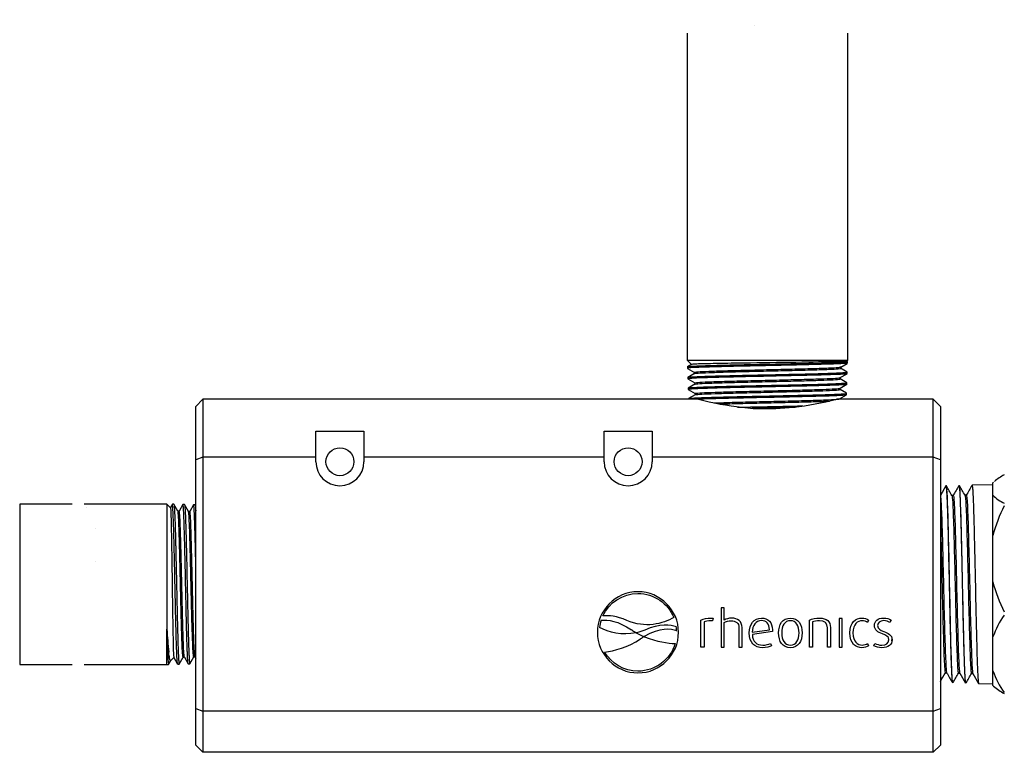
# Paper-space layout 'Blatt1' of a CAD drawing. Header units: millimetres. Extents: x 1 to 1549, y -85 to 184.
# Tile 5 of 9: x 655 to 819, y 23 to 145. Entities that reach past the tile are written whole.
import ezdxf

# ---------------------------------------------------------------- set-up
doc = ezdxf.new("R2010")
doc.units = ezdxf.units.MM
for name, color, linetype in [('1.25NPT_ADAPTER', 7, 'Continuous'), ('9157K45_STANDARD', 7, 'Continuous'), ('Default', 7, 'Continuous'), ('IFC-1N25-1N0-SRD', 7, 'Continuous')]:
    doc.layers.add(name, color=color, linetype=linetype)

# ---------------------------------------------------------------- blocks, each defined once
blk = doc.blocks.new('SE10')
at = {"layer": '1.25NPT_ADAPTER', "color": 7, "linetype": 'Continuous'}
for p, q in [((816.84, 67.4), (813.36, 67.31)), ((816.95, 67.81), (816.84, 67.7)), ((816.84, 67.7), (816.84, 67.7)), ((816.84, 67.28), (816.84, 67.7)), ((816.84, 66.04), (816.84, 67.28)), ((809, 67.2), (808.09, 65.62)), ((809.08, 67.2), (809, 67.19)), ((810.23, 65.6), (810, 65.6)), ((812.41, 65.66), (812.18, 65.66)), ((816.84, 65.63), (816.84, 66.04)), ((816.84, 58.92), (816.84, 65.63)), ((816.84, 57.37), (816.84, 58.92)), ((816.84, 52.75), (816.84, 57.37)), ((816.84, 51.2), (816.84, 52.75)), ((816.84, 42.05), (816.84, 51.2)), ((800.01, 41.4), (800.01, 41.61)), ((816.84, 40.91), (816.84, 42.05)), ((816.84, 37.53), (816.84, 40.91)), ((816.84, 36.4), (816.84, 37.53)), ((816.84, 33.94), (816.84, 36.4)), ((808.9, 36.07), (809.13, 36.07)), ((811.08, 36.01), (811.31, 36.01)), ((811.31, 36.02), (812.27, 34.36)), ((813.26, 35.96), (813.49, 35.96)), ((813.48, 35.97), (814.44, 34.31)), ((814.44, 34.31), (816.84, 34.25)), ((816.84, 33.94), (816.95, 33.83))]:
    blk.add_line(p, q, dxfattribs=at)
for centre, radius, start, end in [((821.89, 62.52), 7.23, 115.9157, 131.561), ((821.89, 62.52), 7.23, 133.1725, 134.3304), ((821.89, 70.8), 7.23, 225.6696, 244.0843), ((839.69, 53.05), 23.6, 152.6619, 165.5915), ((839.69, 57.07), 23.6, 194.4085, 207.3381), ((830.78, 37.09), 14.8, 144.52, 160.4314), ((830.78, 41.35), 14.8, 199.5686, 215.48), ((821.89, 39.12), 7.23, 226.8275, 244.0843)]:
    blk.add_arc(centre, radius, start, end, dxfattribs=at)
for points in [[(811.17, 67.25), (810.85, 66.7), (810.53, 66.14), (810.22, 65.59)], [(812.19, 65.64), (811.88, 66.18), (811.57, 66.71), (811.26, 67.25)], [(813.35, 67.3), (813.03, 66.75), (812.71, 66.19), (812.39, 65.64)], [(810.01, 65.59), (809.7, 66.12), (809.39, 66.65), (809.08, 67.19)], [(809.13, 36.08), (809.45, 35.53), (809.77, 34.98), (810.09, 34.42)], [(808.09, 34.64), (808.36, 35.12), (808.64, 35.59), (808.91, 36.07)], [(810.19, 34.47), (810.49, 34.99), (810.8, 35.51), (811.1, 36.03)], [(812.35, 34.37), (812.66, 34.91), (812.96, 35.44), (813.27, 35.97)]]:
    blk.add_open_spline(points, degree=3, dxfattribs=at)
for points, knots in [([(811.18, 67.25), (811.2, 67.25), (811.26, 67.06), (811.37, 65.29), (811.5, 60.85), (811.63, 55.36), (811.75, 49.68), (811.87, 44.13), (811.99, 39.36), (812.11, 35.91), (812.2, 34.54), (812.25, 34.37), (812.27, 34.37)], [0.74013926, 0.74013926, 0.74013926, 0.74013926, 0.74319376, 0.75269745, 0.76220323, 0.77013627, 0.77807079, 0.78600679, 0.79394429, 0.80187897, 0.80981511, 0.81293042, 0.81293042, 0.81293042, 0.81293042]), ([(812.34, 34.37), (812.31, 34.37), (812.23, 34.79), (812.1, 37.51), (811.94, 43.27), (811.79, 50.51), (811.63, 57.84), (811.48, 63.83), (811.35, 66.77), (811.27, 67.25), (811.24, 67.25)], [0.0484132, 0.0484132, 0.0484132, 0.0484132, 0.05465295, 0.06650513, 0.07840526, 0.09035331, 0.10234925, 0.11439303, 0.12648461, 0.13328623, 0.13328623, 0.13328623, 0.13328623]), ([(813.34, 67.29), (813.35, 67.31), (813.38, 67.32), (813.42, 67.07), (813.48, 66.42), (813.52, 65.53), (813.56, 64.52), (813.6, 63.45), (813.63, 62.41), (813.66, 61.44), (813.68, 60.58), (813.74, 58.28), (813.84, 53.91), (813.97, 47.32), (814.11, 41.26), (814.25, 36.64), (814.36, 34.61), (814.42, 34.31), (814.45, 34.31)], [0.88435842, 0.88435842, 0.88435842, 0.88435842, 0.88626705, 0.89001313, 0.8934444, 0.89656064, 0.89936164, 0.90184721, 0.90401717, 0.90587138, 0.90740972, 0.90863209, 0.91773371, 0.92683726, 0.93594274, 0.94505014, 0.95415947, 0.95849437, 0.95849437, 0.95849437, 0.95849437]), ([(809, 67.19), (809.03, 67.19), (809.11, 66.72), (809.23, 64.07), (809.37, 59.22), (809.49, 53.54), (809.61, 47.83), (809.73, 42.47), (809.85, 38.08), (809.97, 35.18), (810.05, 34.44), (810.09, 34.42), (810.09, 34.42)], [0.59496272, 0.59496272, 0.59496272, 0.59496272, 0.60105417, 0.61026893, 0.61948572, 0.62741819, 0.63535214, 0.64328754, 0.65122439, 0.65915835, 0.66709382, 0.66750446, 0.66750446, 0.66750446, 0.66750446]), ([(810.16, 34.42), (810.13, 34.42), (810.05, 34.95), (809.91, 38.23), (809.75, 44.84), (809.58, 52.82), (809.42, 60.39), (809.25, 65.82), (809.14, 67.18), (809.08, 67.2), (809.08, 67.2)], [0.21798873, 0.21798873, 0.21798873, 0.21798873, 0.22511284, 0.23782063, 0.25058422, 0.26340355, 0.27627853, 0.28920909, 0.30219516, 0.30247839, 0.30247839, 0.30247839, 0.30247839]), ([(810.01, 65.58), (810.05, 65.5), (810.09, 65.11), (810.19, 63.49), (810.24, 61.99), (810.36, 58.22), (810.41, 55.96), (810.53, 51.2), (810.58, 48.71), (810.7, 44.09), (810.75, 41.96), (810.87, 38.56), (810.92, 37.3), (811.01, 36.22), (811.05, 36.01), (811.08, 36.01)], [0.72121349, 0.72121349, 0.72121349, 0.72121349, 0.73005231, 0.73005231, 0.74232266, 0.74232266, 0.75459301, 0.75459301, 0.76686336, 0.76686336, 0.77913371, 0.77913371, 0.79140406, 0.79140406, 0.79858058, 0.79858058, 0.79858058, 0.79858058]), ([(810.23, 65.6), (810.28, 65.6), (810.32, 65.2), (810.43, 63.49), (810.48, 61.99), (810.6, 58.22), (810.65, 55.96), (810.77, 51.2), (810.82, 48.71), (810.94, 44.09), (810.99, 41.96), (811.11, 38.56), (811.16, 37.3), (811.25, 36.27), (811.28, 36.07), (811.31, 36.02)], [0.72471334, 0.72471334, 0.72471334, 0.72471334, 0.73459547, 0.73459547, 0.74665931, 0.74665931, 0.75872315, 0.75872315, 0.770787, 0.770787, 0.78285084, 0.78285084, 0.79491468, 0.79491468, 0.80107962, 0.80107962, 0.80107962, 0.80107962]), ([(812.19, 65.64), (812.24, 65.54), (812.29, 64.92), (812.4, 62.69), (812.46, 60.99), (812.57, 56.93), (812.63, 54.57), (812.74, 49.73), (812.8, 47.25), (812.91, 42.78), (812.97, 40.78), (813.08, 37.73), (813.14, 36.67), (813.21, 36.04), (813.24, 35.96), (813.26, 35.96)], [0.87827032, 0.87827032, 0.87827032, 0.87827032, 0.88956685, 0.88956685, 0.9018372, 0.9018372, 0.91410755, 0.91410755, 0.9263779, 0.9263779, 0.93864825, 0.93864825, 0.9509186, 0.9509186, 0.95562221, 0.95562221, 0.95562221, 0.95562221]), ([(812.41, 65.66), (812.41, 65.66), (812.41, 65.66), (812.47, 65.64), (812.52, 65.01), (812.64, 62.69), (812.69, 60.99), (812.81, 56.93), (812.86, 54.57), (812.98, 49.73), (813.03, 47.25), (813.15, 42.78), (813.2, 40.78), (813.32, 37.73), (813.37, 36.67), (813.45, 36.07), (813.47, 35.99), (813.48, 35.97)], [0.87913474, 0.87913474, 0.87913474, 0.87913474, 0.87936158, 0.87936158, 0.89142542, 0.89142542, 0.90348926, 0.90348926, 0.9155531, 0.9155531, 0.92761695, 0.92761695, 0.93968079, 0.93968079, 0.95174463, 0.95174463, 0.95557588, 0.95557588, 0.95557588, 0.95557588]), ([(808.09, 65.48), (808.11, 65.38), (808.13, 65.18), (808.21, 64.16), (808.27, 62.86), (808.38, 59.43), (808.44, 57.29), (808.55, 52.66), (808.61, 50.18), (808.72, 45.46), (808.78, 43.22), (808.89, 39.51), (808.95, 38.05), (809.05, 36.51), (809.09, 36.15), (809.13, 36.08)], [0.57272034, 0.57272034, 0.57272034, 0.57272034, 0.57776552, 0.57776552, 0.58982936, 0.58982936, 0.60189321, 0.60189321, 0.61395705, 0.61395705, 0.62602089, 0.62602089, 0.63808473, 0.63808473, 0.64652982, 0.64652982, 0.64652982, 0.64652982]), ([(808.09, 61.27), (808.09, 61.23), (808.09, 61.19), (808.15, 59.43), (808.2, 57.29), (808.32, 52.66), (808.37, 50.18), (808.49, 45.46), (808.54, 43.22), (808.66, 39.51), (808.71, 38.05), (808.81, 36.44), (808.86, 36.07), (808.9, 36.07)], [0.58252141, 0.58252141, 0.58252141, 0.58252141, 0.58280811, 0.58280811, 0.59507846, 0.59507846, 0.60734881, 0.60734881, 0.61961916, 0.61961916, 0.63188951, 0.63188951, 0.64151783, 0.64151783, 0.64151783, 0.64151783])]:
    blk.add_open_spline(points, degree=3, knots=knots, dxfattribs=at)
at = {"layer": '9157K45_STANDARD', "color": 7, "linetype": 'Continuous'}
for p, q in [((765.93, 142.63), (765.93, 88.13)), ((792.65, 88.13), (792.65, 142.63)), ((765.93, 88.13), (792.65, 88.13)), ((765.93, 88.13), (766.63, 87.42)), ((766.66, 87.44), (765.96, 87.04)), ((765.96, 87.03), (765.97, 86.78)), ((791.48, 87), (792.55, 87.61)), ((791.48, 86.96), (791.57, 87.05)), ((791.48, 86.78), (791.48, 86.96)), ((792.49, 87.97), (792.65, 88.13)), ((792.64, 87.92), (792.51, 87.99)), ((792.63, 87.66), (792.64, 87.91)), ((765.97, 86.78), (767.13, 86.11)), ((767.12, 85.91), (766.01, 85.27)), ((766.01, 85.27), (766.02, 85.02)), ((767.12, 86.12), (767.12, 85.91)), ((791.42, 85.23), (792.57, 85.89)), ((792.58, 86.16), (791.47, 86.8)), ((792.58, 85.9), (792.58, 86.15)), ((766.02, 85.01), (767.18, 84.34)), ((767.18, 84.14), (766.07, 83.5)), ((767.17, 84.35), (767.17, 84.14)), ((791.37, 83.46), (792.52, 84.13)), ((792.53, 84.39), (791.42, 85.03)), ((791.43, 85.02), (791.43, 85.23)), ((792.52, 84.13), (792.53, 84.38)), ((766.07, 83.5), (766.08, 83.25)), ((766.08, 83.24), (767.24, 82.58)), ((767.24, 82.38), (766.13, 81.74)), ((767.23, 82.59), (767.23, 82.37)), ((791.31, 81.69), (792.47, 82.36)), ((791.37, 83.25), (791.37, 83.47)), ((792.47, 82.62), (791.37, 83.26)), ((792.47, 82.37), (792.47, 82.61)), ((766.12, 81.73), (766.13, 81.62)), ((791.32, 81.62), (791.32, 81.7)), ((679.29, 64.18), (665.5, 64.18)), ((679.29, 64.18), (679.29, 43.32)), ((679.9, 63.57), (679.29, 64.18)), ((680.19, 64.15), (679.87, 63.6)), ((680.44, 64.15), (680.2, 64.15)), ((681.12, 62.99), (680.45, 64.14)), ((681.96, 64.1), (681.32, 63)), ((682.21, 64.09), (681.96, 64.1)), ((682.88, 62.94), (682.21, 64.09)), ((683.72, 64.04), (683.09, 62.94)), ((683.98, 64.04), (683.73, 64.04)), ((684.09, 63.86), (683.98, 64.03)), ((681.33, 63), (681.11, 63)), ((683.09, 62.94), (682.88, 62.94)), ((679.29, 37.52), (679.29, 43.32)), ((679.56, 37.47), (679.93, 38.11)), ((679.93, 38.1), (680.44, 38.61)), ((680.43, 38.63), (681.07, 37.52)), ((681.33, 37.53), (681.99, 38.67)), ((681.99, 38.67), (682.2, 38.67)), ((682.2, 38.68), (682.84, 37.57)), ((683.1, 37.58), (683.76, 38.73)), ((683.76, 38.73), (683.97, 38.73)), ((683.97, 38.74), (684.09, 38.53)), ((665.5, 37.46), (679.29, 37.46)), ((679.27, 37.46), (679.56, 37.47)), ((679.29, 37.52), (679.29, 37.46)), ((681.08, 37.52), (681.33, 37.53)), ((682.85, 37.57), (683.09, 37.58))]:
    blk.add_line(p, q, dxfattribs=at)
for centre, radius, start, end in [((789.96, -16.54), 103.52, 89.1584, 89.2365), ((764.21, 47.95), 85.05, 183.1244, 185.7001), ((689.62, 39.94), 9.28, 178.6013, 188.1852)]:
    blk.add_arc(centre, radius, start, end, dxfattribs=at)
for points, knots in [([(765.97, 87.04), (766.02, 87.08), (766.36, 87.11), (767.64, 87.18), (768.63, 87.22), (771.1, 87.29), (772.58, 87.33), (775.81, 87.4), (777.55, 87.44), (781.04, 87.51), (782.79, 87.55), (786.02, 87.62), (787.5, 87.66), (789.97, 87.73), (790.96, 87.77), (791.62, 87.81)], [0.1354092, 0.1354092, 0.1354092, 0.1354092, 0.25, 0.25, 0.375, 0.375, 0.5, 0.5, 0.625, 0.625, 0.75, 0.75, 0.875, 0.875, 1, 1, 1, 1]), ([(791.62, 87.56), (791.52, 87.55), (791.34, 87.54), (791.05, 87.53), (790.74, 87.52), (790.28, 87.5), (789.63, 87.47), (788.45, 87.44), (786.76, 87.39), (784.83, 87.35), (783.19, 87.31), (781.91, 87.28), (780.62, 87.25), (778.88, 87.22), (776.69, 87.17), (774.17, 87.12), (772.24, 87.07), (770.84, 87.03), (769.86, 87.01), (768.98, 86.98), (767.94, 86.94), (766.5, 86.88), (765.97, 86.82), (765.97, 86.78), (765.97, 86.78)], [0, 0, 0, 0, 0.0184086, 0.0311708, 0.0467703, 0.0624293, 0.0938993, 0.1251177, 0.1876374, 0.2500525, 0.2813322, 0.3127906, 0.3439877, 0.3751765, 0.4378453, 0.5002418, 0.5627813, 0.5939899, 0.6254562, 0.6567179, 0.6878772, 0.7505589, 0.8749108, 0.8752451, 0.8752451, 0.8752451, 0.8752451]), ([(774.37, 87.63), (772.82, 87.61), (771.41, 87.59), (769.08, 87.54), (768.15, 87.52), (766.97, 87.47), (766.67, 87.45), (766.63, 87.43)], [0, 0, 0, 0, 0.125, 0.125, 0.25, 0.25, 0.3639885, 0.3639885, 0.3639885, 0.3639885]), ([(767.12, 86.12), (767.12, 86.15), (767.32, 86.18), (768.14, 86.24), (768.74, 86.27), (770.28, 86.33), (771.22, 86.36), (773.34, 86.42), (774.52, 86.45), (777, 86.51), (778.3, 86.54), (780.89, 86.6), (782.18, 86.63), (784.62, 86.69), (785.77, 86.72), (787.82, 86.78), (788.71, 86.81), (790.15, 86.87), (790.7, 86.9), (791.17, 86.94), (791.27, 86.95), (791.34, 86.96)], [0.95538974, 0.95538974, 0.95538974, 0.95538974, 0.96014706, 0.96014706, 0.96490933, 0.96490933, 0.9696716, 0.9696716, 0.97443387, 0.97443387, 0.97919614, 0.97919614, 0.98395841, 0.98395841, 0.98872068, 0.98872068, 0.99348295, 0.99348295, 0.99824522, 0.99824522, 1, 1, 1, 1]), ([(792.51, 87.99), (792.47, 87.95), (791.6, 87.92), (788.33, 87.84), (785.77, 87.8), (780.12, 87.72), (777.04, 87.68), (774.37, 87.63)], [0.2758304, 0.2758304, 0.2758304, 0.2758304, 0.5, 0.5, 0.75, 0.75, 1, 1, 1, 1]), ([(791.34, 86.96), (791.39, 86.98), (791.48, 87), (791.53, 87.03), (791.55, 87.04)], [0, 0, 0, 0, 0.04330014, 0.08468813, 0.08468813, 0.08468813, 0.08468813]), ([(791.62, 87.81), (792.11, 87.83), (792.43, 87.86), (792.61, 87.9), (792.64, 87.91), (792.64, 87.92)], [0, 0, 0, 0, 0.25, 0.25, 0.3439592, 0.3439592, 0.3439592, 0.3439592]), ([(792.62, 87.66), (792.61, 87.65), (792.57, 87.64), (792.35, 87.6), (792.05, 87.58), (791.62, 87.56)], [0.8221416, 0.8221416, 0.8221416, 0.8221416, 0.875, 0.875, 1, 1, 1, 1]), ([(766.02, 85.27), (766.06, 85.3), (766.3, 85.33), (767.1, 85.38), (767.98, 85.42), (769.02, 85.46), (769.9, 85.49), (770.87, 85.51), (772.26, 85.55), (774.19, 85.6), (776.7, 85.65), (778.88, 85.7), (780.61, 85.73), (781.9, 85.76), (783.17, 85.79), (784.81, 85.83), (786.73, 85.87), (788.42, 85.92), (789.59, 85.96), (790.24, 85.98), (790.7, 86), (791, 86.01), (791.3, 86.02), (791.47, 86.03), (791.57, 86.04)], [0.1349842, 0.1349842, 0.1349842, 0.1349842, 0.2103633, 0.2497618, 0.3124054, 0.3435788, 0.3747658, 0.4062131, 0.4374741, 0.4998708, 0.5623548, 0.6249466, 0.6561759, 0.6873264, 0.7186988, 0.7500573, 0.8123683, 0.8749509, 0.9061122, 0.9375228, 0.9532264, 0.9688485, 0.9813739, 1, 1, 1, 1]), ([(791.57, 85.79), (791.44, 85.78), (791.06, 85.76), (790.07, 85.72), (788.11, 85.66), (784.76, 85.58), (779.83, 85.47), (775.18, 85.37), (771.61, 85.29), (768.98, 85.21), (767.15, 85.14), (766.26, 85.08), (766.04, 85.04), (766.02, 85.02), (766.02, 85.02)], [0, 0, 0, 0, 0.0219506, 0.0685386, 0.1396857, 0.2352761, 0.3551534, 0.4991215, 0.5625787, 0.6460213, 0.7493588, 0.8076938, 0.8619266, 0.8750613, 0.8750613, 0.8750613, 0.8750613]), ([(767.12, 85.91), (767.16, 85.94), (767.37, 85.96), (768.14, 86.02), (768.74, 86.05), (770.28, 86.11), (771.22, 86.14), (773.34, 86.2), (774.52, 86.23), (777, 86.29), (778.3, 86.32), (780.89, 86.38), (782.18, 86.41), (784.62, 86.47), (785.77, 86.5), (787.82, 86.56), (788.71, 86.59), (790.15, 86.65), (790.7, 86.68), (791.34, 86.73), (791.48, 86.76), (791.48, 86.78)], [0.94382173, 0.94382173, 0.94382173, 0.94382173, 0.94805437, 0.94805437, 0.95281478, 0.95281478, 0.9575752, 0.9575752, 0.96233561, 0.96233561, 0.96709602, 0.96709602, 0.97185643, 0.97185643, 0.97661684, 0.97661684, 0.98137726, 0.98137726, 0.98613767, 0.98613767, 0.99016677, 0.99016677, 0.99016677, 0.99016677]), ([(791.57, 86.04), (791.69, 86.05), (791.89, 86.06), (792.09, 86.07), (792.21, 86.08), (792.4, 86.1), (792.54, 86.12), (792.59, 86.14), (792.58, 86.16), (792.57, 86.16)], [0, 0, 0, 0, 0.0223382, 0.0393392, 0.0510014, 0.0573236, 0.1000632, 0.1214343, 0.1380334, 0.1380334, 0.1380334, 0.1380334]), ([(792.57, 85.89), (792.56, 85.89), (792.53, 85.87), (792.32, 85.84), (791.82, 85.81), (791.57, 85.79)], [0.8880295, 0.8880295, 0.8880295, 0.8880295, 0.8929184, 0.9464478, 1, 1, 1, 1]), ([(766.08, 83.51), (766.09, 83.51), (766.13, 83.53), (766.29, 83.55), (766.61, 83.58), (767.38, 83.63), (768.99, 83.69), (771.6, 83.77), (774.96, 83.85), (779.14, 83.94), (783.63, 84.03), (786.96, 84.11), (789.17, 84.17), (790.47, 84.22), (791.16, 84.25), (791.44, 84.27), (791.52, 84.27)], [0.1364503, 0.1364503, 0.1364503, 0.1364503, 0.1558562, 0.1862153, 0.217827, 0.2506916, 0.3522731, 0.4356115, 0.5006303, 0.6269625, 0.7351061, 0.8249587, 0.8964349, 0.949464, 0.983997, 1, 1, 1, 1]), ([(791.52, 84.02), (791.38, 84.02), (791.1, 84), (790.51, 83.98), (789.86, 83.95), (789.19, 83.93), (788.67, 83.91), (788.12, 83.9), (787.36, 83.88), (786.15, 83.84), (784.28, 83.8), (782.32, 83.76), (780.6, 83.72), (779.31, 83.69), (778.01, 83.66), (776.3, 83.63), (774.21, 83.58), (771.91, 83.53), (770.23, 83.48), (769.07, 83.44), (768.29, 83.42), (767.62, 83.39), (766.88, 83.35), (766.25, 83.31), (766.08, 83.27), (766.08, 83.25), (766.08, 83.25)], [0, 0, 0, 0, 0.0242085, 0.0501988, 0.0876134, 0.1062984, 0.1250512, 0.1430274, 0.1609758, 0.196593, 0.2501698, 0.31255, 0.3437831, 0.3752193, 0.4063978, 0.4375486, 0.5001643, 0.5624823, 0.6249847, 0.6561529, 0.687582, 0.7188314, 0.7499588, 0.8125787, 0.8748385, 0.8753223, 0.8753223, 0.8753223, 0.8753223]), ([(767.17, 84.35), (767.17, 84.38), (767.27, 84.4), (767.75, 84.45), (768.23, 84.48), (769.56, 84.54), (770.4, 84.57), (772.35, 84.63), (773.46, 84.66), (775.85, 84.72), (777.12, 84.75), (779.69, 84.81), (780.99, 84.84), (783.5, 84.9), (784.7, 84.93), (786.88, 84.99), (787.86, 85.02), (789.49, 85.07), (790.15, 85.1), (791.08, 85.16), (791.35, 85.19), (791.42, 85.22), (791.42, 85.23), (791.42, 85.23)], [0.86160112, 0.86160112, 0.86160112, 0.86160112, 0.86490164, 0.86490164, 0.86966391, 0.86966391, 0.87442618, 0.87442618, 0.87918845, 0.87918845, 0.88395072, 0.88395072, 0.888713, 0.888713, 0.89347527, 0.89347527, 0.89823754, 0.89823754, 0.90299981, 0.90299981, 0.90776208, 0.90776208, 0.90783622, 0.90783622, 0.90783622, 0.90783622]), ([(767.18, 84.14), (767.21, 84.16), (767.3, 84.18), (767.75, 84.23), (768.23, 84.26), (769.56, 84.32), (770.4, 84.35), (772.35, 84.41), (773.46, 84.44), (775.85, 84.5), (777.12, 84.53), (779.69, 84.58), (780.99, 84.61), (783.5, 84.67), (784.7, 84.7), (786.88, 84.76), (787.86, 84.79), (789.49, 84.85), (790.15, 84.88), (791.08, 84.94), (791.35, 84.97), (791.42, 85.01), (791.43, 85.01), (791.43, 85.02)], [0.85013303, 0.85013303, 0.85013303, 0.85013303, 0.85284613, 0.85284613, 0.85760654, 0.85760654, 0.86236695, 0.86236695, 0.86712737, 0.86712737, 0.87188778, 0.87188778, 0.87664819, 0.87664819, 0.8814086, 0.8814086, 0.88616901, 0.88616901, 0.89092943, 0.89092943, 0.89568984, 0.89568984, 0.89641909, 0.89641909, 0.89641909, 0.89641909]), ([(791.52, 84.27), (791.61, 84.28), (791.8, 84.29), (792.09, 84.31), (792.47, 84.34), (792.56, 84.37), (792.52, 84.39)], [0, 0, 0, 0, 0.0179652, 0.0358184, 0.0713965, 0.1379289, 0.1379289, 0.1379289, 0.1379289]), ([(792.51, 84.12), (792.5, 84.12), (792.46, 84.1), (792.28, 84.08), (791.97, 84.05), (791.66, 84.03), (791.52, 84.02)], [0.8863224, 0.8863224, 0.8863224, 0.8863224, 0.906171, 0.9376189, 0.9712268, 1, 1, 1, 1]), ([(766.14, 81.74), (766.16, 81.76), (766.35, 81.79), (766.93, 81.83), (767.66, 81.87), (768.33, 81.9), (769.1, 81.93), (770.26, 81.96), (771.94, 82.01), (774.23, 82.06), (776.31, 82.11), (778.01, 82.15), (779.31, 82.17), (780.6, 82.2), (782.31, 82.24), (784.21, 82.28), (786.06, 82.32), (787.26, 82.36), (788.06, 82.38), (788.62, 82.39), (789.13, 82.41), (789.76, 82.43), (790.4, 82.45), (791.02, 82.48), (791.32, 82.5), (791.47, 82.5)], [0.1376608, 0.1376608, 0.1376608, 0.1376608, 0.1873789, 0.2499811, 0.2811119, 0.3124316, 0.343814, 0.3749566, 0.4375247, 0.4997993, 0.5624264, 0.5935596, 0.6247884, 0.6562287, 0.6874139, 0.7498904, 0.7998327, 0.8372606, 0.856129, 0.8749731, 0.8928035, 0.9105925, 0.9462646, 0.9730275, 1, 1, 1, 1]), ([(767.23, 82.59), (767.23, 82.6), (767.26, 82.61), (767.47, 82.65), (767.84, 82.68), (768.93, 82.74), (769.67, 82.77), (771.44, 82.83), (772.47, 82.86), (774.74, 82.92), (775.97, 82.95), (778.5, 83.01), (779.8, 83.04), (782.34, 83.1), (783.58, 83.13), (785.87, 83.19), (786.93, 83.22), (788.75, 83.28), (789.51, 83.31), (790.66, 83.37), (791.06, 83.4), (791.31, 83.44), (791.35, 83.45), (791.37, 83.46)], [0.76782142, 0.76782142, 0.76782142, 0.76782142, 0.76965623, 0.76965623, 0.7744185, 0.7744185, 0.77918077, 0.77918077, 0.78394304, 0.78394304, 0.78870531, 0.78870531, 0.79346758, 0.79346758, 0.79822985, 0.79822985, 0.80299212, 0.80299212, 0.80775439, 0.80775439, 0.81251666, 0.81251666, 0.81413586, 0.81413586, 0.81413586, 0.81413586]), ([(767.24, 82.38), (767.25, 82.39), (767.28, 82.39), (767.47, 82.43), (767.84, 82.46), (768.93, 82.52), (769.67, 82.55), (771.44, 82.61), (772.47, 82.64), (774.74, 82.7), (775.97, 82.73), (778.5, 82.79), (779.8, 82.82), (782.34, 82.88), (783.58, 82.91), (785.87, 82.97), (786.93, 83), (788.75, 83.06), (789.51, 83.09), (790.66, 83.15), (791.06, 83.18), (791.33, 83.22), (791.37, 83.24), (791.37, 83.25)], [0.75645922, 0.75645922, 0.75645922, 0.75645922, 0.75763789, 0.75763789, 0.7623983, 0.7623983, 0.76715871, 0.76715871, 0.77191912, 0.77191912, 0.77667954, 0.77667954, 0.78143995, 0.78143995, 0.78620036, 0.78620036, 0.79096077, 0.79096077, 0.79572119, 0.79572119, 0.8004816, 0.8004816, 0.80267443, 0.80267443, 0.80267443, 0.80267443]), ([(791.47, 82.26), (791.35, 82.25), (791.08, 82.24), (790.57, 82.21), (789.97, 82.19), (789.22, 82.16), (788.26, 82.14), (786.67, 82.09), (784.87, 82.05), (782.96, 82), (781.04, 81.96), (778.81, 81.92), (776.37, 81.86), (774.54, 81.82), (773.09, 81.79), (771.98, 81.76), (770.94, 81.73), (769.66, 81.7), (768.56, 81.66), (767.89, 81.63), (767.69, 81.62)], [0, 0, 0, 0, 0.0207461, 0.049857, 0.0749725, 0.100092, 0.1374696, 0.1749931, 0.2498727, 0.2856353, 0.3214884, 0.3927383, 0.4463405, 0.4998499, 0.5312518, 0.5624053, 0.5936023, 0.6250513, 0.6873464, 0.7187041, 0.7187041, 0.7187041, 0.7187041]), ([(791.47, 82.5), (791.57, 82.51), (791.77, 82.52), (792.02, 82.54), (792.26, 82.56), (792.43, 82.59), (792.48, 82.61), (792.47, 82.62), (792.47, 82.62)], [0, 0, 0, 0, 0.0186438, 0.0394622, 0.0624545, 0.0938598, 0.1250146, 0.1361619, 0.1361619, 0.1361619, 0.1361619]), ([(792.46, 82.36), (792.45, 82.35), (792.39, 82.33), (792.14, 82.3), (791.69, 82.27), (791.47, 82.26)], [0.8864313, 0.8864313, 0.8864313, 0.8864313, 0.9040685, 0.9522898, 1, 1, 1, 1]), ([(770.35, 81.03), (771.02, 81.05), (771.79, 81.07), (773.68, 81.13), (774.86, 81.16), (777.32, 81.22), (778.61, 81.25), (781.16, 81.31), (782.43, 81.34), (784.82, 81.4), (785.93, 81.43), (787.91, 81.49), (788.77, 81.52), (790.14, 81.58), (790.65, 81.61), (791.16, 81.65), (791.28, 81.67), (791.31, 81.69)], [0.68496195, 0.68496195, 0.68496195, 0.68496195, 0.68869762, 0.68869762, 0.69345989, 0.69345989, 0.69822216, 0.69822216, 0.70298443, 0.70298443, 0.70774671, 0.70774671, 0.71250898, 0.71250898, 0.71727125, 0.71727125, 0.72034789, 0.72034789, 0.72034789, 0.72034789]), ([(771.39, 80.84), (771.78, 80.85), (772.19, 80.86), (773.68, 80.91), (774.86, 80.94), (777.32, 81), (778.61, 81.03), (781.16, 81.09), (782.43, 81.12), (784.82, 81.18), (785.93, 81.21), (787.91, 81.26), (788.77, 81.29), (789.51, 81.33), (789.57, 81.33), (789.63, 81.33)], [0.67479111, 0.67479111, 0.67479111, 0.67479111, 0.67671088, 0.67671088, 0.6814713, 0.6814713, 0.68623171, 0.68623171, 0.69099212, 0.69099212, 0.69575253, 0.69575253, 0.70051294, 0.70051294, 0.70092788, 0.70092788, 0.70092788, 0.70092788]), ([(774.81, 80.31), (776.24, 80.34), (777.77, 80.37), (781.02, 80.44), (782.73, 80.48), (784.6, 80.52), (784.88, 80.53), (785.16, 80.54)], [0.5138527, 0.5138527, 0.5138527, 0.5138527, 0.625, 0.625, 0.75, 0.75, 0.7723945, 0.7723945, 0.7723945, 0.7723945]), ([(783.9, 80.26), (783.31, 80.25), (782.13, 80.22), (780.63, 80.19), (779.45, 80.16), (778.24, 80.14), (777.33, 80.12), (776.72, 80.1)], [0.2614522, 0.2614522, 0.2614522, 0.2614522, 0.3075856, 0.3506947, 0.3721249, 0.3934969, 0.4390322, 0.4390322, 0.4390322, 0.4390322]), ([(680.49, 57.48), (680.45, 58.99), (680.42, 60.33), (680.34, 62.46), (680.31, 63.24), (680.24, 64), (680.22, 64.15), (680.19, 64.15)], [0, 0, 0, 0, 0.125, 0.125, 0.25, 0.25, 0.3332961, 0.3332961, 0.3332961, 0.3332961]), ([(680.45, 64.13), (680.46, 64.13), (680.48, 64.08), (680.53, 63.64), (680.6, 62.33), (680.64, 60.92), (680.66, 60.25), (680.69, 59.33), (680.72, 58.32), (680.73, 57.68), (680.74, 57.48)], [0.6801901, 0.6801901, 0.6801901, 0.6801901, 0.6878772, 0.7505589, 0.8749108, 0.8927145, 0.9105545, 0.946484, 0.9831641, 1, 1, 1, 1]), ([(682.26, 57.46), (682.25, 57.71), (682.23, 58.46), (682.19, 59.84), (682.14, 61.64), (682.08, 62.95), (682.03, 63.78), (681.99, 64.06), (681.97, 64.1), (681.96, 64.1)], [0, 0, 0, 0, 0.0215393, 0.0632049, 0.1249608, 0.2103633, 0.2497618, 0.3124054, 0.3329237, 0.3329237, 0.3329237, 0.3329237]), ([(682.22, 64.08), (682.24, 64.05), (682.28, 63.78), (682.33, 62.89), (682.38, 61.74), (682.43, 60.4), (682.47, 58.98), (682.49, 57.94), (682.5, 57.45)], [0.6764654, 0.6764654, 0.6764654, 0.6764654, 0.7493588, 0.8076938, 0.8619266, 0.9120557, 0.9580806, 1, 1, 1, 1]), ([(684.02, 57.43), (684.02, 57.7), (684, 58.25), (683.98, 59.06), (683.96, 59.86), (683.94, 60.63), (683.91, 61.37), (683.89, 62.06), (683.86, 62.67), (683.83, 63.2), (683.79, 63.83), (683.75, 64.04), (683.73, 64.04)], [0, 0, 0, 0, 0.0228453, 0.0469431, 0.0722929, 0.0988948, 0.1267491, 0.1558562, 0.1862153, 0.217827, 0.2506916, 0.33356, 0.33356, 0.33356, 0.33356]), ([(683.99, 64.03), (683.99, 64.02), (684, 63.99), (684.02, 63.88), (684.05, 63.58), (684.07, 63.26), (684.09, 63.04)], [0.6787401, 0.6787401, 0.6787401, 0.6787401, 0.687582, 0.7188314, 0.7499588, 0.790785, 0.790785, 0.790785, 0.790785]), ([(679.87, 63.6), (679.89, 63.58), (679.9, 63.42), (679.94, 62.66), (679.97, 61.89), (680.01, 59.83), (680.04, 58.55), (680.09, 55.67), (680.11, 54.08), (680.16, 50.83), (680.18, 49.17), (680.23, 46.03), (680.25, 44.56), (680.3, 42.02), (680.32, 40.96), (680.35, 40.17)], [0.166701, 0.166701, 0.166701, 0.166701, 0.25, 0.25, 0.375, 0.375, 0.5, 0.5, 0.625, 0.625, 0.75, 0.75, 0.875, 0.875, 1, 1, 1, 1]), ([(681.99, 38.67), (681.97, 38.67), (681.94, 38.8), (681.89, 39.38), (681.86, 39.91), (681.8, 41.31), (681.77, 42.18), (681.71, 44.19), (681.68, 45.33), (681.62, 47.75), (681.59, 49.03), (681.53, 51.62), (681.5, 52.92), (681.44, 55.41), (681.41, 56.59), (681.35, 58.74), (681.32, 59.69), (681.26, 61.27), (681.23, 61.89), (681.17, 62.71), (681.14, 62.93), (681.12, 62.99)], [0.91826726, 0.91826726, 0.91826726, 0.91826726, 0.92204889, 0.92204889, 0.92681116, 0.92681116, 0.93157343, 0.93157343, 0.9363357, 0.9363357, 0.94109797, 0.94109797, 0.94586024, 0.94586024, 0.95062252, 0.95062252, 0.95538479, 0.95538479, 0.96014706, 0.96014706, 0.96451332, 0.96451332, 0.96451332, 0.96451332]), ([(682.2, 38.68), (682.18, 38.72), (682.16, 38.84), (682.11, 39.38), (682.08, 39.91), (682.02, 41.31), (681.99, 42.18), (681.93, 44.19), (681.9, 45.33), (681.84, 47.75), (681.81, 49.03), (681.75, 51.62), (681.72, 52.92), (681.66, 55.41), (681.63, 56.59), (681.57, 58.74), (681.54, 59.69), (681.48, 61.27), (681.45, 61.89), (681.39, 62.74), (681.36, 62.97), (681.33, 63), (681.33, 63), (681.33, 63)], [0.9067853, 0.9067853, 0.9067853, 0.9067853, 0.90997107, 0.90997107, 0.91473149, 0.91473149, 0.9194919, 0.9194919, 0.92425231, 0.92425231, 0.92901272, 0.92901272, 0.93377313, 0.93377313, 0.93853355, 0.93853355, 0.94329396, 0.94329396, 0.94805437, 0.94805437, 0.95281478, 0.95281478, 0.95306553, 0.95306553, 0.95306553, 0.95306553]), ([(683.76, 38.73), (683.74, 38.73), (683.73, 38.78), (683.68, 39.07), (683.65, 39.47), (683.59, 40.65), (683.56, 41.42), (683.5, 43.25), (683.47, 44.31), (683.41, 46.62), (683.38, 47.87), (683.32, 50.42), (683.29, 51.72), (683.23, 54.26), (683.2, 55.49), (683.14, 57.75), (683.11, 58.78), (683.05, 60.55), (683.02, 61.28), (682.96, 62.36), (682.93, 62.71), (682.9, 62.9), (682.89, 62.92), (682.88, 62.94)], [0.82449121, 0.82449121, 0.82449121, 0.82449121, 0.82680348, 0.82680348, 0.83156575, 0.83156575, 0.83632802, 0.83632802, 0.84109029, 0.84109029, 0.84585256, 0.84585256, 0.85061483, 0.85061483, 0.8553771, 0.8553771, 0.86013937, 0.86013937, 0.86490164, 0.86490164, 0.86966391, 0.86966391, 0.87086068, 0.87086068, 0.87086068, 0.87086068]), ([(683.97, 38.74), (683.96, 38.75), (683.94, 38.8), (683.9, 39.07), (683.87, 39.47), (683.81, 40.65), (683.78, 41.42), (683.72, 43.25), (683.69, 44.31), (683.63, 46.62), (683.6, 47.87), (683.54, 50.42), (683.51, 51.72), (683.45, 54.26), (683.42, 55.49), (683.36, 57.75), (683.33, 58.78), (683.27, 60.55), (683.25, 61.28), (683.19, 62.36), (683.16, 62.71), (683.11, 62.92), (683.1, 62.94), (683.09, 62.94)], [0.8129689, 0.8129689, 0.8129689, 0.8129689, 0.81476283, 0.81476283, 0.81952325, 0.81952325, 0.82428366, 0.82428366, 0.82904407, 0.82904407, 0.83380448, 0.83380448, 0.83856489, 0.83856489, 0.84332531, 0.84332531, 0.84808572, 0.84808572, 0.85284613, 0.85284613, 0.85760654, 0.85760654, 0.85932805, 0.85932805, 0.85932805, 0.85932805]), ([(681.07, 37.53), (681.06, 37.55), (681.03, 37.65), (681, 38.04), (680.96, 38.68), (680.93, 39.37), (680.89, 40.31), (680.85, 41.58), (680.81, 43.03), (680.77, 44.65), (680.73, 46.39), (680.69, 48.23), (680.65, 50.13), (680.61, 52.04), (680.57, 53.93), (680.53, 55.78), (680.5, 56.91), (680.49, 57.48)], [0.3463736, 0.3463736, 0.3463736, 0.3463736, 0.3747339, 0.4370049, 0.4683041, 0.4996923, 0.5446262, 0.5896695, 0.6348226, 0.6800848, 0.7254576, 0.7709391, 0.8165315, 0.8622332, 0.9080454, 0.9539676, 1, 1, 1, 1]), ([(680.74, 57.48), (680.74, 57.25), (680.75, 56.77), (680.77, 55.98), (680.79, 55), (680.82, 53.85), (680.85, 52.57), (680.88, 51.26), (680.91, 49.52), (680.96, 47.36), (681.01, 44.91), (681.06, 43.05), (681.1, 41.72), (681.12, 40.81), (681.15, 39.99), (681.19, 39.05), (681.23, 38.15), (681.28, 37.65), (681.31, 37.53), (681.32, 37.52), (681.33, 37.53)], [0, 0, 0, 0, 0.018658, 0.0395468, 0.0626652, 0.0938333, 0.1249753, 0.1563728, 0.1876481, 0.2499477, 0.3124989, 0.3751211, 0.4063431, 0.4375738, 0.4690127, 0.5002169, 0.5626134, 0.6249963, 0.6562083, 0.6669014, 0.6669014, 0.6669014, 0.6669014]), ([(682.83, 37.58), (682.83, 37.6), (682.8, 37.7), (682.75, 38.19), (682.71, 39.09), (682.67, 40.03), (682.64, 40.85), (682.61, 41.75), (682.58, 43.07), (682.53, 44.92), (682.48, 47.37), (682.43, 49.52), (682.39, 51.26), (682.37, 52.56), (682.34, 53.84), (682.31, 55.12), (682.28, 56.34), (682.26, 57.1), (682.26, 57.46)], [0.3451563, 0.3451563, 0.3451563, 0.3451563, 0.3749973, 0.4375079, 0.4998314, 0.5311223, 0.5625301, 0.5936836, 0.624867, 0.6874658, 0.7498567, 0.8122951, 0.8435028, 0.8749481, 0.9061541, 0.9372957, 0.9711818, 1, 1, 1, 1]), ([(682.5, 57.45), (682.51, 57.24), (682.52, 56.8), (682.54, 55.91), (682.58, 54.28), (682.62, 52.07), (682.68, 49.59), (682.72, 47.69), (682.75, 46.15), (682.78, 45.16), (682.79, 44.39), (682.81, 43.64), (682.84, 42.4), (682.89, 40.8), (682.94, 39.53), (682.97, 38.74), (683, 38.26), (683.03, 37.91), (683.06, 37.65), (683.08, 37.58), (683.09, 37.58)], [0, 0, 0, 0, 0.017793, 0.035603, 0.0714596, 0.1426965, 0.1964509, 0.2498315, 0.2811933, 0.3125513, 0.3281355, 0.3437036, 0.3749324, 0.4375075, 0.4999881, 0.5313034, 0.562441, 0.5937016, 0.6251407, 0.6669257, 0.6669257, 0.6669257, 0.6669257]), ([(684.09, 54.72), (684.08, 54.96), (684.06, 55.89), (684.04, 56.77), (684.02, 57.43)], [0.92869178, 0.92869178, 0.92869178, 0.92869178, 0.94643068, 1, 1, 1, 1]), ([(679.29, 43.32), (679.31, 42.39), (679.33, 41.54), (679.38, 40.05), (679.4, 39.42), (679.45, 38.4), (679.47, 38.02), (679.52, 37.57), (679.54, 37.47), (679.56, 37.47)], [0, 0, 0, 0, 0.125, 0.125, 0.25, 0.25, 0.375, 0.375, 0.4821536, 0.4821536, 0.4821536, 0.4821536]), ([(679.92, 38.1), (679.91, 38.09), (679.87, 38.06), (679.81, 38.14), (679.74, 38.41), (679.69, 38.69), (679.63, 39.05), (679.6, 39.35), (679.58, 39.51)], [0.5982883, 0.5982883, 0.5982883, 0.5982883, 0.6250231, 0.7502467, 0.8124682, 0.874693, 0.937347, 1, 1, 1, 1])]:
    blk.add_open_spline(points, degree=3, knots=knots, dxfattribs=at)
blk.add_open_spline([(679.31, 37.46), (679.3, 37.46), (679.29, 37.48), (679.29, 37.52)], degree=3, dxfattribs=at)
at = {"layer": 'IFC-1N25-1N0-SRD', "color": 7, "linetype": 'Continuous'}
for p, q in [((685.29, 81.62), (684.09, 80.42)), ((684.09, 71.53), (684.09, 80.42)), ((685.29, 81.62), (685.29, 71.99)), ((767.8, 81.62), (685.29, 81.62)), ((782.93, 80.24), (783.69, 80.34)), ((806.89, 81.62), (790.78, 81.62)), ((806.89, 71.99), (806.89, 81.62)), ((808.09, 80.42), (806.89, 81.62)), ((808.09, 80.42), (808.09, 71.53)), ((775.06, 80.31), (775.05, 80.32)), ((775.06, 80.31), (776.93, 80.11)), ((704.09, 71.99), (704.09, 76.3)), ((704.09, 76.3), (712.09, 76.3)), ((712.09, 76.3), (712.09, 71.99)), ((752.09, 71.99), (752.09, 76.3)), ((752.09, 76.3), (760.09, 76.3)), ((760.09, 76.3), (760.09, 71.99)), ((685.29, 71.99), (684.09, 71.53)), ((684.09, 30.11), (684.09, 71.53)), ((685.29, 71.99), (685.29, 29.66)), ((704.09, 71.99), (685.29, 71.99)), ((704.09, 71.22), (704.09, 71.99)), ((712.09, 71.99), (712.09, 71.22)), ((752.09, 71.99), (712.09, 71.99)), ((752.09, 71.22), (752.09, 71.99)), ((806.89, 71.99), (760.09, 71.99)), ((760.09, 71.99), (760.09, 71.22)), ((806.89, 29.66), (806.89, 71.99)), ((808.09, 71.53), (806.89, 71.99)), ((808.09, 71.53), (808.09, 30.11)), ((772.08, 46.87), (771.56, 46.87)), ((771.56, 46.87), (771.56, 40.32)), ((772.08, 44.86), (772.08, 46.87)), ((768.22, 40.32), (768.22, 44.85)), ((768.74, 44.55), (768.74, 40.32)), ((770.26, 45.15), (770.15, 44.71)), ((772.08, 40.32), (772.08, 44.42)), ((786.28, 40.32), (786.28, 44.85)), ((786.8, 44.55), (786.8, 40.32)), ((791.75, 45.09), (791.22, 45.09)), ((791.22, 45.09), (791.22, 40.32)), ((791.75, 40.32), (791.75, 45.09)), ((796.14, 44.85), (795.95, 44.46)), ((799.87, 44.85), (799.67, 44.46)), ((757.38, 42.79), (757.56, 42.78)), ((774.54, 43.58), (774.54, 40.32)), ((775.06, 40.32), (775.06, 43.6)), ((776.75, 42.83), (779.62, 43.24)), ((780.11, 42.92), (776.77, 42.43)), ((789.26, 40.32), (789.26, 43.58)), ((789.78, 43.6), (789.78, 40.32)), ((758.74, 42.07), (758.83, 42.07)), ((768.74, 40.32), (768.22, 40.32)), ((771.56, 40.32), (772.08, 40.32)), ((774.54, 40.32), (775.06, 40.32)), ((779.8, 40.97), (779.97, 40.56)), ((786.8, 40.32), (786.28, 40.32)), ((789.78, 40.32), (789.26, 40.32)), ((791.22, 40.32), (791.75, 40.32)), ((795.95, 40.96), (796.14, 40.56)), ((796.98, 40.56), (797.18, 40.97)), ((684.09, 24.02), (684.09, 30.11)), ((684.09, 30.11), (685.29, 29.66)), ((806.89, 29.66), (685.29, 29.66)), ((685.29, 29.66), (685.29, 22.82)), ((806.89, 29.66), (808.09, 30.11)), ((806.89, 22.82), (806.89, 29.66)), ((808.09, 30.11), (808.09, 24.02)), ((684.09, 24.02), (685.29, 22.82)), ((806.89, 22.82), (808.09, 24.02)), ((806.89, 22.82), (685.29, 22.82))]:
    blk.add_line(p, q, dxfattribs=at)
for centre in [(708.09, 71.22), (756.09, 71.22)]:
    blk.add_circle(centre, 2.32, dxfattribs=at)
for centre, radius, start, end in [((780.14, 129.63), 49.57, 255.5838, 264.1081), ((778.49, 129.3), 49.24, 276.0628, 284.4492), ((778.81, 132.03), 51.95, 267.9311, 274.5474), ((708.09, 71.22), 4, 180, 0), ((756.09, 71.22), 4, 180, 0), ((757.74, 42.82), 6.48, 162.0335, 172.8953), ((763.55, 53.72), 12.55, 236.505, 240.5546), ((764.09, 54.48), 13.48, 240.4767, 246.807), ((755.52, 51), 8.47, 283.9103, 293.797), ((757.83, 42.81), 6.35, 1.9181, 8.5392), ((765.49, 30.69), 13.23, 120.6906, 123.6312)]:
    blk.add_arc(centre, radius, start, end, dxfattribs=at)
for points in [[(774.29, 80.3), (774.54, 80.3), (774.8, 80.31), (775.06, 80.31)], [(757.73, 49.56), (754, 49.56), (750.97, 46.53), (750.97, 42.81)], [(751.88, 45.55), (752.91, 47.75), (755.14, 49.28), (757.73, 49.28)], [(764.48, 42.81), (764.48, 46.53), (761.45, 49.56), (757.73, 49.56)], [(757.73, 49.28), (760.41, 49.28), (762.72, 47.63), (763.7, 45.28)], [(751.58, 44.81), (752.73, 44.96), (754.41, 44.72), (756.63, 43.25)], [(755.86, 44.79), (754.2, 45.52), (752.87, 45.65), (751.88, 45.55)], [(763.7, 45.28), (761.85, 44.21), (758.93, 43.43), (755.86, 44.79)], [(758.94, 43.25), (761.38, 44.33), (763.12, 44.1), (764.12, 43.76)], [(768.22, 44.85), (768.61, 45.04), (769.27, 45.18), (769.86, 45.18)], [(769.8, 44.73), (769.42, 44.73), (768.98, 44.66), (768.74, 44.55)], [(770.15, 44.71), (770.05, 44.73), (769.92, 44.73), (769.8, 44.73)], [(769.86, 45.18), (770.12, 45.18), (770.33, 45.16), (770.26, 45.15)], [(773.28, 45.17), (772.86, 45.17), (772.41, 45.04), (772.08, 44.86)], [(772.08, 44.42), (772.38, 44.6), (772.82, 44.73), (773.21, 44.73)], [(773.21, 44.73), (774.02, 44.73), (774.54, 44.35), (774.54, 43.58)], [(775.06, 43.6), (775.06, 44.62), (774.37, 45.17), (773.28, 45.17)], [(776.27, 42.71), (776.27, 44.18), (777.04, 45.18), (778.28, 45.18)], [(778.28, 44.76), (777.35, 44.76), (776.77, 43.99), (776.75, 42.83)], [(778.28, 45.18), (779.39, 45.18), (780.12, 44.46), (780.12, 43.21)], [(779.62, 43.24), (779.61, 44.28), (779.08, 44.76), (778.28, 44.76)], [(781.15, 42.71), (781.15, 44.12), (781.82, 45.18), (783.11, 45.18)], [(783.11, 44.74), (782.13, 44.74), (781.67, 43.88), (781.67, 42.71)], [(783.11, 45.18), (784.4, 45.18), (785.07, 44.12), (785.07, 42.71)], [(784.55, 42.71), (784.55, 43.88), (784.09, 44.74), (783.11, 44.74)], [(786.28, 44.85), (786.72, 45.04), (787.31, 45.18), (787.96, 45.18)], [(787.96, 44.74), (787.49, 44.74), (787.07, 44.66), (786.8, 44.55)], [(787.96, 45.18), (789.15, 45.18), (789.78, 44.58), (789.78, 43.6)], [(789.26, 43.58), (789.26, 44.28), (788.83, 44.74), (787.96, 44.74)], [(793, 42.71), (793, 44.49), (794.04, 45.18), (795.01, 45.18)], [(795.04, 44.73), (794.32, 44.73), (793.53, 44.2), (793.53, 42.71)], [(795.01, 45.18), (795.45, 45.18), (795.87, 45.04), (796.14, 44.85)], [(795.95, 44.46), (795.72, 44.62), (795.38, 44.73), (795.04, 44.73)], [(797.1, 43.95), (797.1, 44.64), (797.65, 45.18), (798.61, 45.18)], [(798.65, 44.75), (798, 44.75), (797.63, 44.39), (797.63, 43.95)], [(798.61, 45.18), (799.12, 45.18), (799.57, 45.04), (799.87, 44.85)], [(799.67, 44.46), (799.44, 44.61), (799.04, 44.75), (798.65, 44.75)], [(750.97, 42.81), (750.97, 39.08), (754, 36.06), (757.73, 36.06)], [(757.44, 42.75), (755.05, 42.19), (752.85, 42.78), (751.31, 43.62)], [(757.73, 36.06), (761.45, 36.06), (764.48, 39.08), (764.48, 42.81)], [(764.18, 43.03), (763.19, 43.42), (761.39, 43.63), (758.78, 42.09)], [(778.49, 40.23), (777.13, 40.23), (776.27, 41.09), (776.27, 42.71)], [(780.12, 43.21), (780.12, 43.12), (780.12, 43.03), (780.11, 42.92)], [(783.11, 40.23), (781.82, 40.23), (781.15, 41.3), (781.15, 42.71)], [(781.67, 42.71), (781.67, 41.54), (782.13, 40.68), (783.11, 40.68)], [(785.07, 42.71), (785.07, 41.3), (784.4, 40.23), (783.11, 40.23)], [(783.11, 40.68), (784.09, 40.68), (784.55, 41.54), (784.55, 42.71)], [(795.01, 40.23), (794.04, 40.23), (793, 40.93), (793, 42.71)], [(793.53, 42.71), (793.53, 41.22), (794.33, 40.69), (795.04, 40.69)], [(798.42, 42.57), (797.71, 42.83), (797.1, 43.13), (797.1, 43.95)], [(797.63, 43.95), (797.63, 43.37), (798.07, 43.19), (798.65, 42.97)], [(798.65, 42.97), (799.39, 42.68), (800.04, 42.41), (800.04, 41.54)], [(752.17, 39.51), (753.81, 39.73), (756.04, 40.29), (758.17, 41.71)], [(758.83, 42.07), (760.85, 41.22), (762.75, 40.99), (763.91, 40.93)], [(776.77, 42.43), (776.84, 41.26), (777.5, 40.67), (778.51, 40.67)], [(798.33, 40.67), (799.03, 40.67), (799.5, 41.01), (799.5, 41.55)], [(800.04, 41.54), (800.04, 40.76), (799.39, 40.23), (798.34, 40.23)], [(799.5, 41.55), (799.5, 42.13), (799.04, 42.34), (798.42, 42.57)], [(757.73, 36.34), (755.36, 36.34), (753.3, 37.61), (752.17, 39.51)], [(763.91, 40.93), (763.11, 38.28), (760.64, 36.34), (757.73, 36.34)], [(779.97, 40.56), (779.65, 40.38), (779.09, 40.23), (778.49, 40.23)], [(778.51, 40.67), (778.98, 40.67), (779.5, 40.79), (779.8, 40.97)], [(796.14, 40.56), (795.85, 40.37), (795.45, 40.23), (795.01, 40.23)], [(795.04, 40.69), (795.38, 40.69), (795.72, 40.8), (795.95, 40.96)], [(798.34, 40.23), (797.86, 40.23), (797.31, 40.37), (796.98, 40.56)], [(797.18, 40.97), (797.45, 40.81), (797.94, 40.67), (798.33, 40.67)]]:
    blk.add_open_spline(points, degree=3, dxfattribs=at)
blk = doc.blocks.new('SE11')
at = {"layer": '9157K45_STANDARD', "color": 7, "linetype": 'Continuous'}
for p, q in [((654.77, 64.18), (654.77, 37.46)), ((663.5, 64.18), (654.77, 64.18)), ((654.77, 37.46), (663.5, 37.46))]:
    blk.add_line(p, q, dxfattribs=at)
blk = doc.blocks.new('SE12')
at = {"layer": 'Default', "color": 7, "linetype": 'Continuous', "const_width": 0.00025}
for points in [[(663.5, 37.46, -0.333333), (663.5, 50.82, 0.333333), (663.5, 64.18, 0.333333)], [(665.5, 37.46, -0.333333), (665.5, 50.82, 0.333333), (665.5, 64.18, 0.333333)]]:
    blk.add_lwpolyline(points, format="xyb", dxfattribs=at)
blk = doc.blocks.new('SE13')
at = {"layer": 'Default', "color": 7, "linetype": 'Continuous', "const_width": 0.00025}
blk.add_lwpolyline([(765.93, 142.63, -0.333333), (779.29, 142.63, 0.333333), (792.65, 142.63, 0.333333)], format="xyb", dxfattribs=at)

psp = doc.layouts.new('Blatt1')

# ---------------------------------------------------------------- block references
at = {"layer": 'Default'}
for name in ['SE13', 'SE10', 'SE11', 'SE12']:
    psp.add_blockref(name, (0, 0), dxfattribs=at)

doc.saveas('drawing.dxf')
